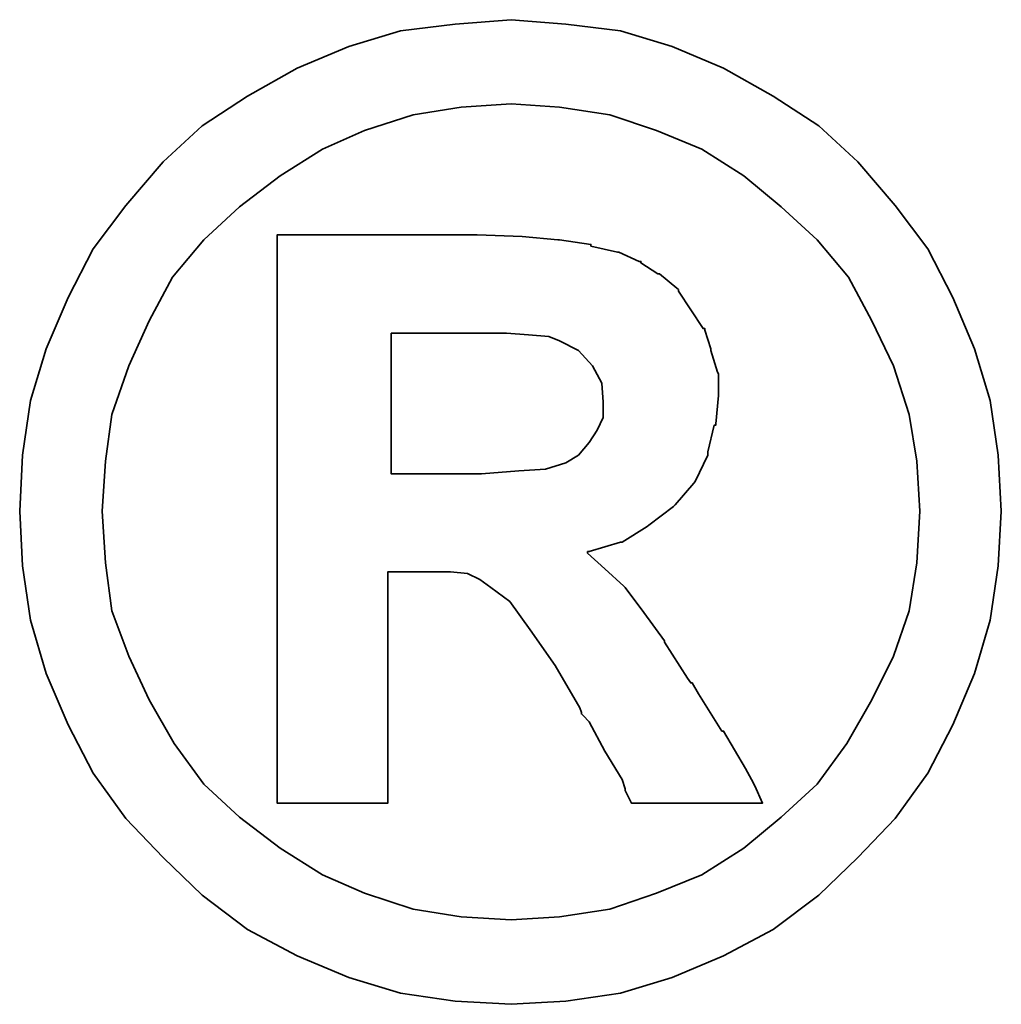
# Model space of a CAD drawing. Header units: millimetres. Extents: x -69 to 243, y -95 to 112.
# Tile 47 of 50: x 163.999 to 164.548, y 3.514 to 4.065. Entities that reach past the tile are written whole.
import ezdxf

# ---------------------------------------------------------------- set-up
doc = ezdxf.new("R2010")
doc.units = ezdxf.units.MM
doc.layers.add('DIM', color=4, linetype='Continuous')
doc.layers.add('layer 1', color=7, linetype='Continuous')

# ---------------------------------------------------------------- blocks, each defined once
blk = doc.blocks.new('TBI MOTION logo(完整正式版)')
at = {"layer": 'layer 1', "color": 22, "lineweight": 35}
for points, knots in [([(81.20634, 4.98624), (81.20634, 4.98624), (81.18649, 5.32862), (81.18649, 5.32862), (81.18649, 5.32862), (81.18649, 5.32862), (81.13886, 5.66206), (81.13886, 5.66206), (81.13886, 5.66206), (81.13886, 5.66206), (81.04359, 5.97764), (81.04359, 5.97764), (81.04359, 5.97764), (81.04359, 5.97764), (80.91061, 6.29124), (80.91061, 6.29124), (80.91061, 6.29124), (80.91061, 6.29124), (80.75778, 6.58697), (80.75778, 6.58697), (80.75778, 6.58697), (80.75778, 6.58697), (80.5593, 6.85294), (80.5593, 6.85294), (80.5593, 6.85294), (80.5593, 6.85294), (80.33105, 7.1189), (80.33105, 7.1189), (80.33105, 7.1189), (80.33105, 7.1189), (80.09287, 7.33921), (80.09287, 7.33921), (80.09287, 7.33921), (80.09287, 7.33921), (79.815, 7.51982), (79.815, 7.51982), (79.815, 7.51982), (79.815, 7.51982), (79.51133, 7.69051), (79.51133, 7.69051), (79.51133, 7.69051), (79.51133, 7.69051), (79.19773, 7.8235), (79.19773, 7.8235), (79.19773, 7.8235), (79.19773, 7.8235), (78.88215, 7.91877), (78.88215, 7.91877), (78.88215, 7.91877), (78.88215, 7.91877), (78.54871, 7.95846), (78.54871, 7.95846), (78.54871, 7.95846), (78.54871, 7.95846), (78.21526, 7.98625), (78.21526, 7.98625), (78.21526, 7.98625), (78.21526, 7.98625), (77.87388, 7.95846), (77.87388, 7.95846), (77.87388, 7.95846), (77.87388, 7.95846), (77.54044, 7.91877), (77.54044, 7.91877), (77.54044, 7.91877), (77.54044, 7.91877), (77.22485, 7.8235), (77.22485, 7.8235), (77.22485, 7.8235), (77.22485, 7.8235), (76.91027, 7.69051), (76.91027, 7.69051), (76.91027, 7.69051), (76.91027, 7.69051), (76.6056, 7.51982), (76.6056, 7.51982), (76.6056, 7.51982), (76.6056, 7.51982), (76.32972, 7.33921), (76.32972, 7.33921), (76.32972, 7.33921), (76.32972, 7.33921), (76.09154, 7.1189), (76.09154, 7.1189), (76.09154, 7.1189), (76.09154, 7.1189), (75.86329, 6.85294), (75.86329, 6.85294), (75.86329, 6.85294), (75.86329, 6.85294), (75.66382, 6.58697), (75.66382, 6.58697), (75.66382, 6.58697), (75.66382, 6.58697), (75.51099, 6.29124), (75.51099, 6.29124), (75.51099, 6.29124), (75.51099, 6.29124), (75.37702, 5.97764), (75.37702, 5.97764), (75.37702, 5.97764), (75.37702, 5.97764), (75.28175, 5.66206), (75.28175, 5.66206), (75.28175, 5.66206), (75.28175, 5.66206), (75.23411, 5.32862), (75.23411, 5.32862), (75.23411, 5.32862), (75.23411, 5.32862), (75.21625, 4.98624), (75.21625, 4.98624), (75.21625, 4.98624), (75.21625, 4.98624), (75.23411, 4.6528), (75.23411, 4.6528), (75.23411, 4.6528), (75.23411, 4.6528), (75.28175, 4.32035), (75.28175, 4.32035), (75.28175, 4.32035), (75.28175, 4.32035), (75.37702, 3.99583), (75.37702, 3.99583), (75.37702, 3.99583), (75.37702, 3.99583), (75.51099, 3.68224), (75.51099, 3.68224), (75.51099, 3.68224), (75.51099, 3.68224), (75.66382, 3.38749), (75.66382, 3.38749), (75.66382, 3.38749), (75.66382, 3.38749), (75.86329, 3.10963), (75.86329, 3.10963), (75.86329, 3.10963), (75.86329, 3.10963), (76.09154, 2.87145), (76.09154, 2.87145), (76.09154, 2.87145), (76.09154, 2.87145), (76.32972, 2.6432), (76.32972, 2.6432), (76.32972, 2.6432), (76.32972, 2.6432), (76.6056, 2.43381), (76.6056, 2.43381), (76.6056, 2.43381), (76.6056, 2.43381), (76.91027, 2.27205), (76.91027, 2.27205), (76.91027, 2.27205), (76.91027, 2.27205), (77.22485, 2.13906), (77.22485, 2.13906), (77.22485, 2.13906), (77.22485, 2.13906), (77.54044, 2.0438), (77.54044, 2.0438), (77.54044, 2.0438), (77.54044, 2.0438), (77.87388, 1.99616), (77.87388, 1.99616), (77.87388, 1.99616), (77.87388, 1.99616), (78.21526, 1.97631), (78.21526, 1.97631), (78.21526, 1.97631), (78.21526, 1.97631), (78.54871, 1.99616), (78.54871, 1.99616), (78.54871, 1.99616), (78.54871, 1.99616), (78.88215, 2.0438), (78.88215, 2.0438), (78.88215, 2.0438), (78.88215, 2.0438), (79.19773, 2.13906), (79.19773, 2.13906), (79.19773, 2.13906), (79.19773, 2.13906), (79.51133, 2.27205), (79.51133, 2.27205), (79.51133, 2.27205), (79.51133, 2.27205), (79.815, 2.43381), (79.815, 2.43381), (79.815, 2.43381), (79.815, 2.43381), (80.09287, 2.6432), (80.09287, 2.6432), (80.09287, 2.6432), (80.09287, 2.6432), (80.33105, 2.87145), (80.33105, 2.87145), (80.33105, 2.87145), (80.33105, 2.87145), (80.5593, 3.10963), (80.5593, 3.10963), (80.5593, 3.10963), (80.5593, 3.10963), (80.75778, 3.38749), (80.75778, 3.38749), (80.75778, 3.38749), (80.75778, 3.38749), (80.91061, 3.68224), (80.91061, 3.68224), (80.91061, 3.68224), (80.91061, 3.68224), (81.04359, 3.99583), (81.04359, 3.99583), (81.04359, 3.99583), (81.04359, 3.99583), (81.13886, 4.32035), (81.13886, 4.32035), (81.13886, 4.32035), (81.13886, 4.32035), (81.18649, 4.6528), (81.18649, 4.6528), (81.18649, 4.6528), (81.18649, 4.6528), (81.20634, 4.98624), (81.20634, 4.98624)], [0, 0, 0, 0, 0.0178571, 0.0178571, 0.0178571, 0.0178571, 0.0357143, 0.0357143, 0.0357143, 0.0357143, 0.0535714, 0.0535714, 0.0535714, 0.0535714, 0.0714286, 0.0714286, 0.0714286, 0.0714286, 0.0892857, 0.0892857, 0.0892857, 0.0892857, 0.1071429, 0.1071429, 0.1071429, 0.1071429, 0.125, 0.125, 0.125, 0.125, 0.1428571, 0.1428571, 0.1428571, 0.1428571, 0.1607143, 0.1607143, 0.1607143, 0.1607143, 0.1785714, 0.1785714, 0.1785714, 0.1785714, 0.1964286, 0.1964286, 0.1964286, 0.1964286, 0.2142857, 0.2142857, 0.2142857, 0.2142857, 0.2321429, 0.2321429, 0.2321429, 0.2321429, 0.25, 0.25, 0.25, 0.25, 0.2678571, 0.2678571, 0.2678571, 0.2678571, 0.2857143, 0.2857143, 0.2857143, 0.2857143, 0.3035714, 0.3035714, 0.3035714, 0.3035714, 0.3214286, 0.3214286, 0.3214286, 0.3214286, 0.3392857, 0.3392857, 0.3392857, 0.3392857, 0.3571429, 0.3571429, 0.3571429, 0.3571429, 0.375, 0.375, 0.375, 0.375, 0.3928571, 0.3928571, 0.3928571, 0.3928571, 0.4107143, 0.4107143, 0.4107143, 0.4107143, 0.4285714, 0.4285714, 0.4285714, 0.4285714, 0.4464286, 0.4464286, 0.4464286, 0.4464286, 0.4642857, 0.4642857, 0.4642857, 0.4642857, 0.4821429, 0.4821429, 0.4821429, 0.4821429, 0.5, 0.5, 0.5, 0.5, 0.5178571, 0.5178571, 0.5178571, 0.5178571, 0.5357143, 0.5357143, 0.5357143, 0.5357143, 0.5535714, 0.5535714, 0.5535714, 0.5535714, 0.5714286, 0.5714286, 0.5714286, 0.5714286, 0.5892857, 0.5892857, 0.5892857, 0.5892857, 0.6071429, 0.6071429, 0.6071429, 0.6071429, 0.625, 0.625, 0.625, 0.625, 0.6428571, 0.6428571, 0.6428571, 0.6428571, 0.6607143, 0.6607143, 0.6607143, 0.6607143, 0.6785714, 0.6785714, 0.6785714, 0.6785714, 0.6964286, 0.6964286, 0.6964286, 0.6964286, 0.7142857, 0.7142857, 0.7142857, 0.7142857, 0.7321429, 0.7321429, 0.7321429, 0.7321429, 0.75, 0.75, 0.75, 0.75, 0.7678571, 0.7678571, 0.7678571, 0.7678571, 0.7857143, 0.7857143, 0.7857143, 0.7857143, 0.8035714, 0.8035714, 0.8035714, 0.8035714, 0.8214286, 0.8214286, 0.8214286, 0.8214286, 0.8392857, 0.8392857, 0.8392857, 0.8392857, 0.8571429, 0.8571429, 0.8571429, 0.8571429, 0.875, 0.875, 0.875, 0.875, 0.8928571, 0.8928571, 0.8928571, 0.8928571, 0.9107143, 0.9107143, 0.9107143, 0.9107143, 0.9285714, 0.9285714, 0.9285714, 0.9285714, 0.9464286, 0.9464286, 0.9464286, 0.9464286, 0.9642857, 0.9642857, 0.9642857, 0.9642857, 0.9821429, 0.9821429, 0.9821429, 0.9821429, 1, 1, 1, 1]), ([(80.71014, 4.98624), (80.71014, 4.98624), (80.69129, 5.29091), (80.69129, 5.29091), (80.69129, 5.29091), (80.69129, 5.29091), (80.64464, 5.57672), (80.64464, 5.57672), (80.64464, 5.57672), (80.64464, 5.57672), (80.54937, 5.87245), (80.54937, 5.87245), (80.54937, 5.87245), (80.54937, 5.87245), (80.41639, 6.14833), (80.41639, 6.14833), (80.41639, 6.14833), (80.41639, 6.14833), (80.27349, 6.41429), (80.27349, 6.41429), (80.27349, 6.41429), (80.27349, 6.41429), (80.08295, 6.64255), (80.08295, 6.64255), (80.08295, 6.64255), (80.08295, 6.64255), (79.86264, 6.84301), (79.86264, 6.84301), (79.86264, 6.84301), (79.86264, 6.84301), (79.63439, 7.03355), (79.63439, 7.03355), (79.63439, 7.03355), (79.63439, 7.03355), (79.37835, 7.1963), (79.37835, 7.1963), (79.37835, 7.1963), (79.37835, 7.1963), (79.10246, 7.30944), (79.10246, 7.30944), (79.10246, 7.30944), (79.10246, 7.30944), (78.81665, 7.40471), (78.81665, 7.40471), (78.81665, 7.40471), (78.81665, 7.40471), (78.511, 7.45234), (78.511, 7.45234), (78.511, 7.45234), (78.511, 7.45234), (78.21526, 7.47219), (78.21526, 7.47219), (78.21526, 7.47219), (78.21526, 7.47219), (77.9106, 7.45234), (77.9106, 7.45234), (77.9106, 7.45234), (77.9106, 7.45234), (77.61685, 7.40471), (77.61685, 7.40471), (77.61685, 7.40471), (77.61685, 7.40471), (77.32012, 7.30944), (77.32012, 7.30944), (77.32012, 7.30944), (77.32012, 7.30944), (77.06309, 7.1963), (77.06309, 7.1963), (77.06309, 7.1963), (77.06309, 7.1963), (76.80606, 7.03355), (76.80606, 7.03355), (76.80606, 7.03355), (76.80606, 7.03355), (76.55797, 6.84301), (76.55797, 6.84301), (76.55797, 6.84301), (76.55797, 6.84301), (76.34063, 6.64255), (76.34063, 6.64255), (76.34063, 6.64255), (76.34063, 6.64255), (76.1491, 6.41429), (76.1491, 6.41429), (76.1491, 6.41429), (76.1491, 6.41429), (76.0062, 6.14833), (76.0062, 6.14833), (76.0062, 6.14833), (76.0062, 6.14833), (75.88314, 5.87245), (75.88314, 5.87245), (75.88314, 5.87245), (75.88314, 5.87245), (75.77794, 5.57672), (75.77794, 5.57672), (75.77794, 5.57672), (75.77794, 5.57672), (75.73924, 5.29091), (75.73924, 5.29091), (75.73924, 5.29091), (75.73924, 5.29091), (75.72039, 4.98624), (75.72039, 4.98624), (75.72039, 4.98624), (75.72039, 4.98624), (75.73924, 4.67165), (75.73924, 4.67165), (75.73924, 4.67165), (75.73924, 4.67165), (75.77794, 4.37791), (75.77794, 4.37791), (75.77794, 4.37791), (75.77794, 4.37791), (75.88314, 4.10102), (75.88314, 4.10102), (75.88314, 4.10102), (75.88314, 4.10102), (76.0062, 3.83407), (76.0062, 3.83407), (76.0062, 3.83407), (76.0062, 3.83407), (76.15902, 3.56811), (76.15902, 3.56811), (76.15902, 3.56811), (76.15902, 3.56811), (76.34063, 3.32001), (76.34063, 3.32001), (76.34063, 3.32001), (76.34063, 3.32001), (76.55797, 3.11955), (76.55797, 3.11955), (76.55797, 3.11955), (76.55797, 3.11955), (76.80606, 2.92901), (76.80606, 2.92901), (76.80606, 2.92901), (76.80606, 2.92901), (77.06309, 2.76725), (77.06309, 2.76725), (77.06309, 2.76725), (77.06309, 2.76725), (77.32012, 2.65412), (77.32012, 2.65412), (77.32012, 2.65412), (77.32012, 2.65412), (77.61685, 2.55786), (77.61685, 2.55786), (77.61685, 2.55786), (77.61685, 2.55786), (77.9106, 2.51022), (77.9106, 2.51022), (77.9106, 2.51022), (77.9106, 2.51022), (78.21526, 2.49137), (78.21526, 2.49137), (78.21526, 2.49137), (78.21526, 2.49137), (78.511, 2.51022), (78.511, 2.51022), (78.511, 2.51022), (78.511, 2.51022), (78.81665, 2.55786), (78.81665, 2.55786), (78.81665, 2.55786), (78.81665, 2.55786), (79.10246, 2.65412), (79.10246, 2.65412), (79.10246, 2.65412), (79.10246, 2.65412), (79.37835, 2.76725), (79.37835, 2.76725), (79.37835, 2.76725), (79.37835, 2.76725), (79.63439, 2.92901), (79.63439, 2.92901), (79.63439, 2.92901), (79.63439, 2.92901), (79.86264, 3.11955), (79.86264, 3.11955), (79.86264, 3.11955), (79.86264, 3.11955), (80.08295, 3.32001), (80.08295, 3.32001), (80.08295, 3.32001), (80.08295, 3.32001), (80.26356, 3.56811), (80.26356, 3.56811), (80.26356, 3.56811), (80.26356, 3.56811), (80.41639, 3.83407), (80.41639, 3.83407), (80.41639, 3.83407), (80.41639, 3.83407), (80.54937, 4.10102), (80.54937, 4.10102), (80.54937, 4.10102), (80.54937, 4.10102), (80.64464, 4.37791), (80.64464, 4.37791), (80.64464, 4.37791), (80.64464, 4.37791), (80.69129, 4.67165), (80.69129, 4.67165), (80.69129, 4.67165), (80.69129, 4.67165), (80.71014, 4.98624), (80.71014, 4.98624)], [0, 0, 0, 0, 0.0192308, 0.0192308, 0.0192308, 0.0192308, 0.0384615, 0.0384615, 0.0384615, 0.0384615, 0.0576923, 0.0576923, 0.0576923, 0.0576923, 0.0769231, 0.0769231, 0.0769231, 0.0769231, 0.0961538, 0.0961538, 0.0961538, 0.0961538, 0.1153846, 0.1153846, 0.1153846, 0.1153846, 0.1346154, 0.1346154, 0.1346154, 0.1346154, 0.1538462, 0.1538462, 0.1538462, 0.1538462, 0.1730769, 0.1730769, 0.1730769, 0.1730769, 0.1923077, 0.1923077, 0.1923077, 0.1923077, 0.2115385, 0.2115385, 0.2115385, 0.2115385, 0.2307692, 0.2307692, 0.2307692, 0.2307692, 0.25, 0.25, 0.25, 0.25, 0.2692308, 0.2692308, 0.2692308, 0.2692308, 0.2884615, 0.2884615, 0.2884615, 0.2884615, 0.3076923, 0.3076923, 0.3076923, 0.3076923, 0.3269231, 0.3269231, 0.3269231, 0.3269231, 0.3461538, 0.3461538, 0.3461538, 0.3461538, 0.3653846, 0.3653846, 0.3653846, 0.3653846, 0.3846154, 0.3846154, 0.3846154, 0.3846154, 0.4038462, 0.4038462, 0.4038462, 0.4038462, 0.4230769, 0.4230769, 0.4230769, 0.4230769, 0.4423077, 0.4423077, 0.4423077, 0.4423077, 0.4615385, 0.4615385, 0.4615385, 0.4615385, 0.4807692, 0.4807692, 0.4807692, 0.4807692, 0.5, 0.5, 0.5, 0.5, 0.5192308, 0.5192308, 0.5192308, 0.5192308, 0.5384615, 0.5384615, 0.5384615, 0.5384615, 0.5576923, 0.5576923, 0.5576923, 0.5576923, 0.5769231, 0.5769231, 0.5769231, 0.5769231, 0.5961538, 0.5961538, 0.5961538, 0.5961538, 0.6153846, 0.6153846, 0.6153846, 0.6153846, 0.6346154, 0.6346154, 0.6346154, 0.6346154, 0.6538462, 0.6538462, 0.6538462, 0.6538462, 0.6730769, 0.6730769, 0.6730769, 0.6730769, 0.6923077, 0.6923077, 0.6923077, 0.6923077, 0.7115385, 0.7115385, 0.7115385, 0.7115385, 0.7307692, 0.7307692, 0.7307692, 0.7307692, 0.75, 0.75, 0.75, 0.75, 0.7692308, 0.7692308, 0.7692308, 0.7692308, 0.7884615, 0.7884615, 0.7884615, 0.7884615, 0.8076923, 0.8076923, 0.8076923, 0.8076923, 0.8269231, 0.8269231, 0.8269231, 0.8269231, 0.8461538, 0.8461538, 0.8461538, 0.8461538, 0.8653846, 0.8653846, 0.8653846, 0.8653846, 0.8846154, 0.8846154, 0.8846154, 0.8846154, 0.9038462, 0.9038462, 0.9038462, 0.9038462, 0.9230769, 0.9230769, 0.9230769, 0.9230769, 0.9423077, 0.9423077, 0.9423077, 0.9423077, 0.9615385, 0.9615385, 0.9615385, 0.9615385, 0.9807692, 0.9807692, 0.9807692, 0.9807692, 1, 1, 1, 1]), ([(76.78721, 3.2823), (76.78721, 3.2823), (76.78721, 3.32001), (76.78721, 3.32001), (76.78721, 3.32001), (76.78721, 3.32001), (76.78721, 3.42422), (76.78721, 3.42422), (76.78721, 3.42422), (76.78721, 3.42422), (76.78721, 3.59689), (76.78721, 3.59689), (76.78721, 3.59689), (76.78721, 3.59689), (76.78721, 3.80529), (76.78721, 3.80529), (76.78721, 3.80529), (76.78721, 3.80529), (76.78721, 4.0524), (76.78721, 4.0524), (76.78721, 4.0524), (76.78721, 4.0524), (76.78721, 4.32035), (76.78721, 4.32035), (76.78721, 4.32035), (76.78721, 4.32035), (76.78721, 4.92868), (76.78721, 4.92868), (76.78721, 4.92868), (76.78721, 4.92868), (76.78721, 5.53801), (76.78721, 5.53801), (76.78721, 5.53801), (76.78721, 5.53801), (76.78721, 5.82482), (76.78721, 5.82482), (76.78721, 5.82482), (76.78721, 5.82482), (76.78721, 6.07291), (76.78721, 6.07291), (76.78721, 6.07291), (76.78721, 6.07291), (76.78721, 6.30017), (76.78721, 6.30017), (76.78721, 6.30017), (76.78721, 6.30017), (76.78721, 6.45399), (76.78721, 6.45399), (76.78721, 6.45399), (76.78721, 6.45399), (76.78721, 6.5572), (76.78721, 6.5572), (76.78721, 6.5572), (76.78721, 6.5572), (76.78721, 6.59689), (76.78721, 6.59689), (76.78721, 6.59689), (76.78721, 6.59689), (76.78721, 6.67232), (76.78721, 6.67232), (76.78721, 6.67232), (76.78721, 6.67232), (76.8537, 6.67232), (76.8537, 6.67232), (76.8537, 6.67232), (76.8537, 6.67232), (76.87355, 6.67232), (76.87355, 6.67232), (76.87355, 6.67232), (76.87355, 6.67232), (76.91027, 6.67232), (76.91027, 6.67232), (76.91027, 6.67232), (76.91027, 6.67232), (77.04424, 6.67232), (77.04424, 6.67232), (77.04424, 6.67232), (77.04424, 6.67232), (77.22485, 6.67232), (77.22485, 6.67232), (77.22485, 6.67232), (77.22485, 6.67232), (77.43524, 6.67232), (77.43524, 6.67232), (77.43524, 6.67232), (77.43524, 6.67232), (77.65357, 6.67232), (77.65357, 6.67232), (77.65357, 6.67232), (77.65357, 6.67232), (77.82625, 6.67232), (77.82625, 6.67232), (77.82625, 6.67232), (77.82625, 6.67232), (77.94037, 6.67232), (77.94037, 6.67232), (77.94037, 6.67232), (77.94037, 6.67232), (77.97709, 6.67232), (77.97709, 6.67232), (77.97709, 6.67232), (77.97709, 6.67232), (77.99694, 6.67232), (77.99694, 6.67232), (77.99694, 6.67232), (77.99694, 6.67232), (78.00686, 6.67232), (78.00686, 6.67232), (78.00686, 6.67232), (78.00686, 6.67232), (78.28275, 6.6624), (78.28275, 6.6624), (78.28275, 6.6624), (78.28275, 6.6624), (78.50107, 6.64255), (78.50107, 6.64255), (78.50107, 6.64255), (78.50107, 6.64255), (78.511, 6.64255), (78.511, 6.64255), (78.511, 6.64255), (78.511, 6.64255), (78.70154, 6.61476), (78.70154, 6.61476), (78.70154, 6.61476), (78.70154, 6.61476), (78.70154, 6.60483), (78.70154, 6.60483), (78.70154, 6.60483), (78.70154, 6.60483), (78.86429, 6.56713), (78.86429, 6.56713), (78.86429, 6.56713), (78.86429, 6.56713), (78.87223, 6.56713), (78.87223, 6.56713), (78.87223, 6.56713), (78.87223, 6.56713), (78.99727, 6.51056), (78.99727, 6.51056), (78.99727, 6.51056), (78.99727, 6.51056), (79.00719, 6.51056), (79.00719, 6.51056), (79.00719, 6.51056), (79.00719, 6.51056), (79.00719, 6.50162), (79.00719, 6.50162), (79.00719, 6.50162), (79.00719, 6.50162), (79.1104, 6.43415), (79.1104, 6.43415), (79.1104, 6.43415), (79.1104, 6.43415), (79.12132, 6.43415), (79.12132, 6.43415), (79.12132, 6.43415), (79.12132, 6.43415), (79.22552, 6.34781), (79.22552, 6.34781), (79.22552, 6.34781), (79.22552, 6.34781), (79.23544, 6.33888), (79.23544, 6.33888), (79.23544, 6.33888), (79.23544, 6.33888), (79.23544, 6.32895), (79.23544, 6.32895), (79.23544, 6.32895), (79.23544, 6.32895), (79.31087, 6.21483), (79.31087, 6.21483), (79.31087, 6.21483), (79.31087, 6.21483), (79.38629, 6.1007), (79.38629, 6.1007), (79.38629, 6.1007), (79.38629, 6.1007), (79.3972, 6.1007), (79.3972, 6.1007), (79.3972, 6.1007), (79.3972, 6.1007), (79.3972, 6.09078), (79.3972, 6.09078), (79.3972, 6.09078), (79.3972, 6.09078), (79.43392, 5.97764), (79.43392, 5.97764), (79.43392, 5.97764), (79.43392, 5.97764), (79.43392, 5.96772), (79.43392, 5.96772), (79.43392, 5.96772), (79.43392, 5.96772), (79.47362, 5.83474), (79.47362, 5.83474), (79.47362, 5.83474), (79.47362, 5.83474), (79.48156, 5.82482), (79.48156, 5.82482), (79.48156, 5.82482), (79.48156, 5.82482), (79.48156, 5.69977), (79.48156, 5.69977), (79.48156, 5.69977), (79.48156, 5.69977), (79.48156, 5.69183), (79.48156, 5.69183), (79.48156, 5.69183), (79.48156, 5.69183), (79.4637, 5.51915), (79.4637, 5.51915), (79.4637, 5.51915), (79.4637, 5.51915), (79.4637, 5.51122), (79.4637, 5.51122), (79.4637, 5.51122), (79.4637, 5.51122), (79.45377, 5.51122), (79.45377, 5.51122), (79.45377, 5.51122), (79.45377, 5.51122), (79.41507, 5.34847), (79.41507, 5.34847), (79.41507, 5.34847), (79.41507, 5.34847), (79.41507, 5.33854), (79.41507, 5.33854), (79.41507, 5.33854), (79.41507, 5.33854), (79.41507, 5.32862), (79.41507, 5.32862), (79.41507, 5.32862), (79.41507, 5.32862), (79.33865, 5.16785), (79.33865, 5.16785), (79.33865, 5.16785), (79.33865, 5.16785), (79.33071, 5.15693), (79.33071, 5.15693), (79.33071, 5.15693), (79.33071, 5.15693), (79.2156, 5.02495), (79.2156, 5.02495), (79.2156, 5.02495), (79.2156, 5.02495), (79.20567, 5.01502), (79.20567, 5.01502), (79.20567, 5.01502), (79.20567, 5.01502), (79.05483, 4.89991), (79.05483, 4.89991), (79.05483, 4.89991), (79.05483, 4.89991), (79.04491, 4.89197), (79.04491, 4.89197), (79.04491, 4.89197), (79.04491, 4.89197), (78.89208, 4.7967), (78.89208, 4.7967), (78.89208, 4.7967), (78.89208, 4.7967), (78.88215, 4.7967), (78.88215, 4.7967), (78.88215, 4.7967), (78.88215, 4.7967), (78.69161, 4.73913), (78.69161, 4.73913), (78.69161, 4.73913), (78.69161, 4.73913), (78.68169, 4.73913), (78.68169, 4.73913), (78.68169, 4.73913), (78.68169, 4.73913), (78.68169, 4.72921), (78.68169, 4.72921), (78.68169, 4.72921), (78.68169, 4.72921), (78.78688, 4.63394), (78.78688, 4.63394), (78.78688, 4.63394), (78.78688, 4.63394), (78.902, 4.52875), (78.902, 4.52875), (78.902, 4.52875), (78.902, 4.52875), (78.91093, 4.52081), (78.91093, 4.52081), (78.91093, 4.52081), (78.91093, 4.52081), (79.02506, 4.36798), (79.02506, 4.36798), (79.02506, 4.36798), (79.02506, 4.36798), (79.1501, 4.1953), (79.1501, 4.1953), (79.1501, 4.1953), (79.1501, 4.1953), (79.1501, 4.18736), (79.1501, 4.18736), (79.1501, 4.18736), (79.1501, 4.18736), (79.29201, 3.96705), (79.29201, 3.96705), (79.29201, 3.96705), (79.29201, 3.96705), (79.31087, 3.93828), (79.31087, 3.93828), (79.31087, 3.93828), (79.31087, 3.93828), (79.32079, 3.93828), (79.32079, 3.93828), (79.32079, 3.93828), (79.32079, 3.93828), (79.3585, 3.87178), (79.3585, 3.87178), (79.3585, 3.87178), (79.3585, 3.87178), (79.50141, 3.64353), (79.50141, 3.64353), (79.50141, 3.64353), (79.50141, 3.64353), (79.51133, 3.64353), (79.51133, 3.64353), (79.51133, 3.64353), (79.51133, 3.64353), (79.64431, 3.41528), (79.64431, 3.41528), (79.64431, 3.41528), (79.64431, 3.41528), (79.68202, 3.3478), (79.68202, 3.3478), (79.68202, 3.3478), (79.68202, 3.3478), (79.70187, 3.31009), (79.70187, 3.31009), (79.70187, 3.31009), (79.70187, 3.31009), (79.7495, 3.2049), (79.7495, 3.2049), (79.7495, 3.2049), (79.7495, 3.2049), (79.64431, 3.2049), (79.64431, 3.2049), (79.64431, 3.2049), (79.64431, 3.2049), (79.62546, 3.2049), (79.62546, 3.2049), (79.62546, 3.2049), (79.62546, 3.2049), (79.53912, 3.2049), (79.53912, 3.2049), (79.53912, 3.2049), (79.53912, 3.2049), (79.31087, 3.2049), (79.31087, 3.2049), (79.31087, 3.2049), (79.31087, 3.2049), (79.08262, 3.2049), (79.08262, 3.2049), (79.08262, 3.2049), (79.08262, 3.2049), (79.00719, 3.2049), (79.00719, 3.2049), (79.00719, 3.2049), (79.00719, 3.2049), (78.98735, 3.2049), (78.98735, 3.2049), (78.98735, 3.2049), (78.98735, 3.2049), (78.94964, 3.2049), (78.94964, 3.2049), (78.94964, 3.2049), (78.94964, 3.2049), (78.92979, 3.24459), (78.92979, 3.24459), (78.92979, 3.24459), (78.92979, 3.24459), (78.91093, 3.2823), (78.91093, 3.2823), (78.91093, 3.2823), (78.91093, 3.2823), (78.91093, 3.29223), (78.91093, 3.29223), (78.91093, 3.29223), (78.91093, 3.29223), (78.89208, 3.3478), (78.89208, 3.3478), (78.89208, 3.3478), (78.89208, 3.3478), (78.78688, 3.52048), (78.78688, 3.52048), (78.78688, 3.52048), (78.78688, 3.52048), (78.69161, 3.7001), (78.69161, 3.7001), (78.69161, 3.7001), (78.69161, 3.7001), (78.6539, 3.7388), (78.6539, 3.7388), (78.6539, 3.7388), (78.6539, 3.7388), (78.64398, 3.74873), (78.64398, 3.74873), (78.64398, 3.74873), (78.64398, 3.74873), (78.64398, 3.75766), (78.64398, 3.75766), (78.64398, 3.75766), (78.64398, 3.75766), (78.63405, 3.78644), (78.63405, 3.78644), (78.63405, 3.78644), (78.63405, 3.78644), (78.48321, 4.04347), (78.48321, 4.04347), (78.48321, 4.04347), (78.48321, 4.04347), (78.33038, 4.2618), (78.33038, 4.2618), (78.33038, 4.2618), (78.33038, 4.2618), (78.20732, 4.43447), (78.20732, 4.43447), (78.20732, 4.43447), (78.20732, 4.43447), (78.09221, 4.52081), (78.09221, 4.52081), (78.09221, 4.52081), (78.09221, 4.52081), (78.02472, 4.56845), (78.02472, 4.56845), (78.02472, 4.56845), (78.02472, 4.56845), (77.9493, 4.60616), (77.9493, 4.60616), (77.9493, 4.60616), (77.9493, 4.60616), (77.8451, 4.61608), (77.8451, 4.61608), (77.8451, 4.61608), (77.8451, 4.61608), (77.71113, 4.61608), (77.71113, 4.61608), (77.71113, 4.61608), (77.71113, 4.61608), (77.69128, 4.61608), (77.69128, 4.61608), (77.69128, 4.61608), (77.69128, 4.61608), (77.67342, 4.61608), (77.67342, 4.61608), (77.67342, 4.61608), (77.67342, 4.61608), (77.5583, 4.61608), (77.5583, 4.61608), (77.5583, 4.61608), (77.5583, 4.61608), (77.46303, 4.61608), (77.46303, 4.61608), (77.46303, 4.61608), (77.46303, 4.61608), (77.46303, 4.54761), (77.46303, 4.54761), (77.46303, 4.54761), (77.46303, 4.54761), (77.46303, 4.47318), (77.46303, 4.47318), (77.46303, 4.47318), (77.46303, 4.47318), (77.46303, 4.24294), (77.46303, 4.24294), (77.46303, 4.24294), (77.46303, 4.24294), (77.46303, 3.99583), (77.46303, 3.99583), (77.46303, 3.99583), (77.46303, 3.99583), (77.46303, 3.72888), (77.46303, 3.72888), (77.46303, 3.72888), (77.46303, 3.72888), (77.46303, 3.51055), (77.46303, 3.51055), (77.46303, 3.51055), (77.46303, 3.51055), (77.46303, 3.42422), (77.46303, 3.42422), (77.46303, 3.42422), (77.46303, 3.42422), (77.46303, 3.35773), (77.46303, 3.35773), (77.46303, 3.35773), (77.46303, 3.35773), (77.46303, 3.30017), (77.46303, 3.30017), (77.46303, 3.30017), (77.46303, 3.30017), (77.46303, 3.2823), (77.46303, 3.2823), (77.46303, 3.2823), (77.46303, 3.2823), (77.46303, 3.2049), (77.46303, 3.2049), (77.46303, 3.2049), (77.46303, 3.2049), (77.39753, 3.2049), (77.39753, 3.2049), (77.39753, 3.2049), (77.39753, 3.2049), (77.37768, 3.2049), (77.37768, 3.2049), (77.37768, 3.2049), (77.37768, 3.2049), (77.32012, 3.2049), (77.32012, 3.2049), (77.32012, 3.2049), (77.32012, 3.2049), (77.12165, 3.2049), (77.12165, 3.2049), (77.12165, 3.2049), (77.12165, 3.2049), (76.94897, 3.2049), (76.94897, 3.2049), (76.94897, 3.2049), (76.94897, 3.2049), (76.8924, 3.2049), (76.8924, 3.2049), (76.8924, 3.2049), (76.8924, 3.2049), (76.8537, 3.2049), (76.8537, 3.2049), (76.8537, 3.2049), (76.8537, 3.2049), (76.78721, 3.2049), (76.78721, 3.2049), (76.78721, 3.2049), (76.78721, 3.2049), (76.78721, 3.2823), (76.78721, 3.2823)], [0, 0, 0, 0, 0.0074074, 0.0074074, 0.0074074, 0.0074074, 0.0148148, 0.0148148, 0.0148148, 0.0148148, 0.0222222, 0.0222222, 0.0222222, 0.0222222, 0.0296296, 0.0296296, 0.0296296, 0.0296296, 0.037037, 0.037037, 0.037037, 0.037037, 0.0444444, 0.0444444, 0.0444444, 0.0444444, 0.0518519, 0.0518519, 0.0518519, 0.0518519, 0.0592593, 0.0592593, 0.0592593, 0.0592593, 0.0666667, 0.0666667, 0.0666667, 0.0666667, 0.0740741, 0.0740741, 0.0740741, 0.0740741, 0.0814815, 0.0814815, 0.0814815, 0.0814815, 0.0888889, 0.0888889, 0.0888889, 0.0888889, 0.0962963, 0.0962963, 0.0962963, 0.0962963, 0.1037037, 0.1037037, 0.1037037, 0.1037037, 0.1111111, 0.1111111, 0.1111111, 0.1111111, 0.1185185, 0.1185185, 0.1185185, 0.1185185, 0.1259259, 0.1259259, 0.1259259, 0.1259259, 0.1333333, 0.1333333, 0.1333333, 0.1333333, 0.1407407, 0.1407407, 0.1407407, 0.1407407, 0.1481481, 0.1481481, 0.1481481, 0.1481481, 0.1555556, 0.1555556, 0.1555556, 0.1555556, 0.162963, 0.162963, 0.162963, 0.162963, 0.1703704, 0.1703704, 0.1703704, 0.1703704, 0.1777778, 0.1777778, 0.1777778, 0.1777778, 0.1851852, 0.1851852, 0.1851852, 0.1851852, 0.1925926, 0.1925926, 0.1925926, 0.1925926, 0.2, 0.2, 0.2, 0.2, 0.2074074, 0.2074074, 0.2074074, 0.2074074, 0.2148148, 0.2148148, 0.2148148, 0.2148148, 0.2222222, 0.2222222, 0.2222222, 0.2222222, 0.2296296, 0.2296296, 0.2296296, 0.2296296, 0.237037, 0.237037, 0.237037, 0.237037, 0.2444444, 0.2444444, 0.2444444, 0.2444444, 0.2518519, 0.2518519, 0.2518519, 0.2518519, 0.2592593, 0.2592593, 0.2592593, 0.2592593, 0.2666667, 0.2666667, 0.2666667, 0.2666667, 0.2740741, 0.2740741, 0.2740741, 0.2740741, 0.2814815, 0.2814815, 0.2814815, 0.2814815, 0.2888889, 0.2888889, 0.2888889, 0.2888889, 0.2962963, 0.2962963, 0.2962963, 0.2962963, 0.3037037, 0.3037037, 0.3037037, 0.3037037, 0.3111111, 0.3111111, 0.3111111, 0.3111111, 0.3185185, 0.3185185, 0.3185185, 0.3185185, 0.3259259, 0.3259259, 0.3259259, 0.3259259, 0.3333333, 0.3333333, 0.3333333, 0.3333333, 0.3407407, 0.3407407, 0.3407407, 0.3407407, 0.3481481, 0.3481481, 0.3481481, 0.3481481, 0.3555556, 0.3555556, 0.3555556, 0.3555556, 0.362963, 0.362963, 0.362963, 0.362963, 0.3703704, 0.3703704, 0.3703704, 0.3703704, 0.3777778, 0.3777778, 0.3777778, 0.3777778, 0.3851852, 0.3851852, 0.3851852, 0.3851852, 0.3925926, 0.3925926, 0.3925926, 0.3925926, 0.4, 0.4, 0.4, 0.4, 0.4074074, 0.4074074, 0.4074074, 0.4074074, 0.4148148, 0.4148148, 0.4148148, 0.4148148, 0.4222222, 0.4222222, 0.4222222, 0.4222222, 0.4296296, 0.4296296, 0.4296296, 0.4296296, 0.437037, 0.437037, 0.437037, 0.437037, 0.4444444, 0.4444444, 0.4444444, 0.4444444, 0.4518519, 0.4518519, 0.4518519, 0.4518519, 0.4592593, 0.4592593, 0.4592593, 0.4592593, 0.4666667, 0.4666667, 0.4666667, 0.4666667, 0.4740741, 0.4740741, 0.4740741, 0.4740741, 0.4814815, 0.4814815, 0.4814815, 0.4814815, 0.4888889, 0.4888889, 0.4888889, 0.4888889, 0.4962963, 0.4962963, 0.4962963, 0.4962963, 0.5037037, 0.5037037, 0.5037037, 0.5037037, 0.5111111, 0.5111111, 0.5111111, 0.5111111, 0.5185185, 0.5185185, 0.5185185, 0.5185185, 0.5259259, 0.5259259, 0.5259259, 0.5259259, 0.5333333, 0.5333333, 0.5333333, 0.5333333, 0.5407407, 0.5407407, 0.5407407, 0.5407407, 0.5481481, 0.5481481, 0.5481481, 0.5481481, 0.5555556, 0.5555556, 0.5555556, 0.5555556, 0.562963, 0.562963, 0.562963, 0.562963, 0.5703704, 0.5703704, 0.5703704, 0.5703704, 0.5777778, 0.5777778, 0.5777778, 0.5777778, 0.5851852, 0.5851852, 0.5851852, 0.5851852, 0.5925926, 0.5925926, 0.5925926, 0.5925926, 0.6, 0.6, 0.6, 0.6, 0.6074074, 0.6074074, 0.6074074, 0.6074074, 0.6148148, 0.6148148, 0.6148148, 0.6148148, 0.6222222, 0.6222222, 0.6222222, 0.6222222, 0.6296296, 0.6296296, 0.6296296, 0.6296296, 0.637037, 0.637037, 0.637037, 0.637037, 0.6444444, 0.6444444, 0.6444444, 0.6444444, 0.6518519, 0.6518519, 0.6518519, 0.6518519, 0.6592593, 0.6592593, 0.6592593, 0.6592593, 0.6666667, 0.6666667, 0.6666667, 0.6666667, 0.6740741, 0.6740741, 0.6740741, 0.6740741, 0.6814815, 0.6814815, 0.6814815, 0.6814815, 0.6888889, 0.6888889, 0.6888889, 0.6888889, 0.6962963, 0.6962963, 0.6962963, 0.6962963, 0.7037037, 0.7037037, 0.7037037, 0.7037037, 0.7111111, 0.7111111, 0.7111111, 0.7111111, 0.7185185, 0.7185185, 0.7185185, 0.7185185, 0.7259259, 0.7259259, 0.7259259, 0.7259259, 0.7333333, 0.7333333, 0.7333333, 0.7333333, 0.7407407, 0.7407407, 0.7407407, 0.7407407, 0.7481481, 0.7481481, 0.7481481, 0.7481481, 0.7555556, 0.7555556, 0.7555556, 0.7555556, 0.762963, 0.762963, 0.762963, 0.762963, 0.7703704, 0.7703704, 0.7703704, 0.7703704, 0.7777778, 0.7777778, 0.7777778, 0.7777778, 0.7851852, 0.7851852, 0.7851852, 0.7851852, 0.7925926, 0.7925926, 0.7925926, 0.7925926, 0.8, 0.8, 0.8, 0.8, 0.8074074, 0.8074074, 0.8074074, 0.8074074, 0.8148148, 0.8148148, 0.8148148, 0.8148148, 0.8222222, 0.8222222, 0.8222222, 0.8222222, 0.8296296, 0.8296296, 0.8296296, 0.8296296, 0.837037, 0.837037, 0.837037, 0.837037, 0.8444444, 0.8444444, 0.8444444, 0.8444444, 0.8518519, 0.8518519, 0.8518519, 0.8518519, 0.8592593, 0.8592593, 0.8592593, 0.8592593, 0.8666667, 0.8666667, 0.8666667, 0.8666667, 0.8740741, 0.8740741, 0.8740741, 0.8740741, 0.8814815, 0.8814815, 0.8814815, 0.8814815, 0.8888889, 0.8888889, 0.8888889, 0.8888889, 0.8962963, 0.8962963, 0.8962963, 0.8962963, 0.9037037, 0.9037037, 0.9037037, 0.9037037, 0.9111111, 0.9111111, 0.9111111, 0.9111111, 0.9185185, 0.9185185, 0.9185185, 0.9185185, 0.9259259, 0.9259259, 0.9259259, 0.9259259, 0.9333333, 0.9333333, 0.9333333, 0.9333333, 0.9407407, 0.9407407, 0.9407407, 0.9407407, 0.9481481, 0.9481481, 0.9481481, 0.9481481, 0.9555556, 0.9555556, 0.9555556, 0.9555556, 0.962963, 0.962963, 0.962963, 0.962963, 0.9703704, 0.9703704, 0.9703704, 0.9703704, 0.9777778, 0.9777778, 0.9777778, 0.9777778, 0.9851852, 0.9851852, 0.9851852, 0.9851852, 0.9925926, 0.9925926, 0.9925926, 0.9925926, 1, 1, 1, 1]), ([(77.48288, 6.07291), (77.48288, 6.07291), (77.48288, 5.99551), (77.48288, 5.99551), (77.48288, 5.99551), (77.48288, 5.99551), (77.48288, 5.82482), (77.48288, 5.82482), (77.48288, 5.82482), (77.48288, 5.82482), (77.48288, 5.63328), (77.48288, 5.63328), (77.48288, 5.63328), (77.48288, 5.63328), (77.48288, 5.46358), (77.48288, 5.46358), (77.48288, 5.46358), (77.48288, 5.46358), (77.48288, 5.29091), (77.48288, 5.29091), (77.48288, 5.29091), (77.48288, 5.29091), (77.48288, 5.21449), (77.48288, 5.21449), (77.48288, 5.21449), (77.48288, 5.21449), (77.50074, 5.21449), (77.50074, 5.21449), (77.50074, 5.21449), (77.50074, 5.21449), (77.71113, 5.21449), (77.71113, 5.21449), (77.71113, 5.21449), (77.71113, 5.21449), (77.94037, 5.21449), (77.94037, 5.21449), (77.94037, 5.21449), (77.94037, 5.21449), (78.01579, 5.21449), (78.01579, 5.21449), (78.01579, 5.21449), (78.01579, 5.21449), (78.03465, 5.21449), (78.03465, 5.21449), (78.03465, 5.21449), (78.03465, 5.21449), (78.2629, 5.23335), (78.2629, 5.23335), (78.2629, 5.23335), (78.2629, 5.23335), (78.42565, 5.24327), (78.42565, 5.24327), (78.42565, 5.24327), (78.42565, 5.24327), (78.54871, 5.28098), (78.54871, 5.28098), (78.54871, 5.28098), (78.54871, 5.28098), (78.62611, 5.32862), (78.62611, 5.32862), (78.62611, 5.32862), (78.62611, 5.32862), (78.69161, 5.40503), (78.69161, 5.40503), (78.69161, 5.40503), (78.69161, 5.40503), (78.73925, 5.48145), (78.73925, 5.48145), (78.73925, 5.48145), (78.73925, 5.48145), (78.77696, 5.55885), (78.77696, 5.55885), (78.77696, 5.55885), (78.77696, 5.55885), (78.77696, 5.65214), (78.77696, 5.65214), (78.77696, 5.65214), (78.77696, 5.65214), (78.76902, 5.76726), (78.76902, 5.76726), (78.76902, 5.76726), (78.76902, 5.76726), (78.71146, 5.87245), (78.71146, 5.87245), (78.71146, 5.87245), (78.71146, 5.87245), (78.62611, 5.96772), (78.62611, 5.96772), (78.62611, 5.96772), (78.62611, 5.96772), (78.511, 6.02528), (78.511, 6.02528), (78.511, 6.02528), (78.511, 6.02528), (78.44451, 6.05306), (78.44451, 6.05306), (78.44451, 6.05306), (78.44451, 6.05306), (78.32046, 6.06299), (78.32046, 6.06299), (78.32046, 6.06299), (78.32046, 6.06299), (78.18748, 6.07291), (78.18748, 6.07291), (78.18748, 6.07291), (78.18748, 6.07291), (77.99694, 6.07291), (77.99694, 6.07291), (77.99694, 6.07291), (77.99694, 6.07291), (77.97709, 6.07291), (77.97709, 6.07291), (77.97709, 6.07291), (77.97709, 6.07291), (77.90167, 6.07291), (77.90167, 6.07291), (77.90167, 6.07291), (77.90167, 6.07291), (77.69128, 6.07291), (77.69128, 6.07291), (77.69128, 6.07291), (77.69128, 6.07291), (77.50074, 6.07291), (77.50074, 6.07291), (77.50074, 6.07291), (77.50074, 6.07291), (77.48288, 6.07291), (77.48288, 6.07291)], [0, 0, 0, 0, 0.03125, 0.03125, 0.03125, 0.03125, 0.0625, 0.0625, 0.0625, 0.0625, 0.09375, 0.09375, 0.09375, 0.09375, 0.125, 0.125, 0.125, 0.125, 0.15625, 0.15625, 0.15625, 0.15625, 0.1875, 0.1875, 0.1875, 0.1875, 0.21875, 0.21875, 0.21875, 0.21875, 0.25, 0.25, 0.25, 0.25, 0.28125, 0.28125, 0.28125, 0.28125, 0.3125, 0.3125, 0.3125, 0.3125, 0.34375, 0.34375, 0.34375, 0.34375, 0.375, 0.375, 0.375, 0.375, 0.40625, 0.40625, 0.40625, 0.40625, 0.4375, 0.4375, 0.4375, 0.4375, 0.46875, 0.46875, 0.46875, 0.46875, 0.5, 0.5, 0.5, 0.5, 0.53125, 0.53125, 0.53125, 0.53125, 0.5625, 0.5625, 0.5625, 0.5625, 0.59375, 0.59375, 0.59375, 0.59375, 0.625, 0.625, 0.625, 0.625, 0.65625, 0.65625, 0.65625, 0.65625, 0.6875, 0.6875, 0.6875, 0.6875, 0.71875, 0.71875, 0.71875, 0.71875, 0.75, 0.75, 0.75, 0.75, 0.78125, 0.78125, 0.78125, 0.78125, 0.8125, 0.8125, 0.8125, 0.8125, 0.84375, 0.84375, 0.84375, 0.84375, 0.875, 0.875, 0.875, 0.875, 0.90625, 0.90625, 0.90625, 0.90625, 0.9375, 0.9375, 0.9375, 0.9375, 0.96875, 0.96875, 0.96875, 0.96875, 1, 1, 1, 1])]:
    blk.add_open_spline(points, degree=3, knots=knots, dxfattribs=at)

msp = doc.modelspace()

# ---------------------------------------------------------------- block references
at = {"layer": 'DIM', "color": 7, "xscale": 0.0915905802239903, "yscale": 0.0915905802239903, "zscale": 0.0915905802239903}
msp.add_blockref('TBI MOTION logo(完整正式版)', (157.11036, 3.3334), dxfattribs=at)

doc.saveas('drawing.dxf')
